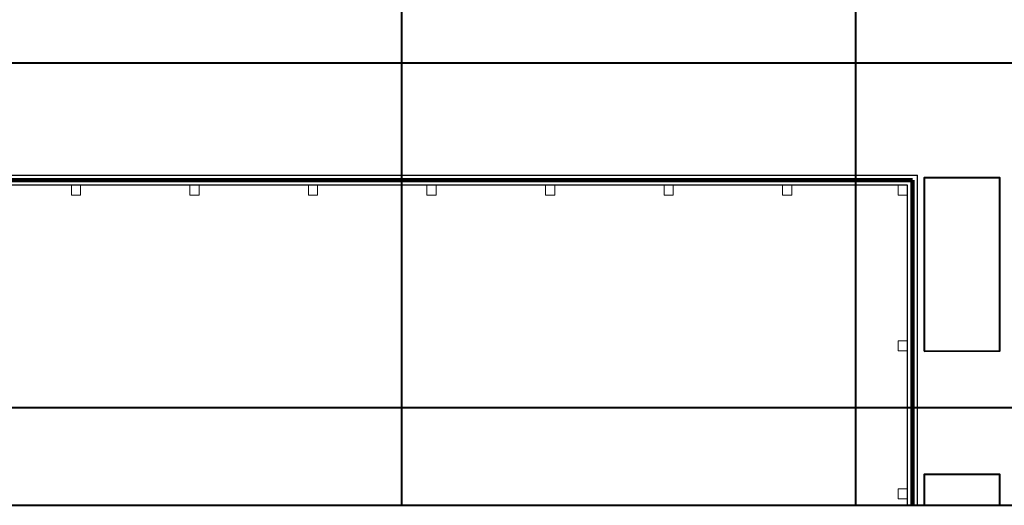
# Model space of a CAD drawing. Header units: millimetres. Extents: x 6612729504 to 6612744462, y 5733542327 to 5733549367.
# Tile 32 of 109: x 6612736595 to 6612737766, y 5733543457 to 5733544035. Entities that reach past the tile are written whole.
import ezdxf

# ---------------------------------------------------------------- set-up
doc = ezdxf.new("R2010")
doc.units = ezdxf.units.MM
doc.header["$MEASUREMENT"] = 0
for name, color, linetype in [('!!!!_SCIANY GRUBE', 7, 'Continuous'), ('_ ARKUSZ _ 01 _ RAMKA', 7, 'Continuous'), ('__DRAFT_PROJEKT_PPOŻ', 7, 'Continuous'), ('inw_słupy STAL', 7, 'Continuous'), ('WIDOK', 7, 'Continuous')]:
    doc.layers.add(name, color=color, linetype=linetype)

msp = doc.modelspace()

# ---------------------------------------------------------------- linework, layer by layer
at = {"layer": '!!!!_SCIANY GRUBE', "color": 252, "lineweight": 30, "flags": 128}
for points in [[(6612735637.293543, 5733543457.131468), (6612735637.293543, 5733543849.895132), (6612737662.722822, 5733543849.895132)], [(6612737662.722822, 5733543457.131468), (6612737662.722822, 5733543849.895132)], [(6612737650.722822, 5733543809.864473), (6612737650.722822, 5733543837.895132), (6612735649.293543, 5733543837.895132), (6612735649.293543, 5733543457.131468)], [(6612737650.722822, 5733543457.131468), (6612737650.722822, 5733543809.864473)]]:
    msp.add_lwpolyline(points, dxfattribs=at)
at = {"layer": '_ ARKUSZ _ 01 _ RAMKA', "color": 252, "lineweight": 40}
msp.add_line((6612730761.600903, 5733543457.131468), (6612744298.273997, 5733543457.131468), dxfattribs=at)
at = {"layer": '__DRAFT_PROJEKT_PPOŻ', "color": 252, "lineweight": 211}
for p, q in [((6612735643.152955, 5733543843.648787), (6612737656.744984, 5733543843.648787)), ((6612737656.744984, 5733543843.648787), (6612737656.744984, 5733543457.131468))]:
    msp.add_line(p, q, dxfattribs=at)
at = {"layer": 'inw_słupy STAL', "color": 252, "lineweight": 40}
for p, q in [((6612737048.917498, 5733544375.14598), (6612737048.917498, 5733543457.131468)), ((6612737588.917498, 5733544375.14598), (6612737588.917498, 5733543457.131468)), ((6612737588.917498, 5733544375.14598), (6612737588.917498, 5733543457.131468)), ((6612738193.618263, 5733543982.863196), (6612733565.433251, 5733543982.863196)), ((6612738193.618263, 5733543573.092225), (6612731668.194652, 5733543573.092225))]:
    msp.add_line(p, q, dxfattribs=at)
at = {"layer": 'inw_słupy STAL', "color": 252, "lineweight": 18, "flags": 128}
for points in [[(6612736656.222746, 5733543837.894867), (6612736667.222746, 5733543837.89487), (6612736667.22275, 5733543825.89487), (6612736656.22275, 5733543825.894867)], [(6612736797.222747, 5733543837.894904), (6612736808.222747, 5733543837.894907), (6612736808.22275, 5733543825.894907), (6612736797.22275, 5733543825.894904)], [(6612736938.222747, 5733543837.894942), (6612736949.222747, 5733543837.894945), (6612736949.22275, 5733543825.894945), (6612736938.22275, 5733543825.894942)], [(6612737079.222747, 5733543837.894979), (6612737090.222747, 5733543837.894982), (6612737090.22275, 5733543825.894982), (6612737079.22275, 5733543825.894979)], [(6612737220.222747, 5733543837.895018), (6612737231.222747, 5733543837.89502), (6612737231.222751, 5733543825.89502), (6612737220.222751, 5733543825.895018)], [(6612737361.222748, 5733543837.895055), (6612737372.222748, 5733543837.895058), (6612737372.222751, 5733543825.895058), (6612737361.222751, 5733543825.895055)], [(6612737502.222748, 5733543837.895093), (6612737513.222748, 5733543837.895096), (6612737513.222751, 5733543825.895096), (6612737502.222751, 5733543825.895093)], [(6612737639.722822, 5733543825.895132), (6612737650.722822, 5733543825.895132), (6612737650.722822, 5733543837.895132), (6612737639.722822, 5733543837.895132)], [(6612737639.722822, 5733543640.895132), (6612737650.722822, 5733543640.895132), (6612737650.722822, 5733543652.895132), (6612737639.722822, 5733543652.895132)], [(6612737639.722822, 5733543464.895132), (6612737650.722822, 5733543464.895132), (6612737650.722822, 5733543476.895132), (6612737639.722822, 5733543476.895132)]]:
    msp.add_lwpolyline(points, close=True, dxfattribs=at)
at = {"layer": 'WIDOK', "color": 252, "lineweight": 40, "flags": 128}
msp.add_lwpolyline([(6612737670.722822, 5733543640.24781), (6612737760.722823, 5733543640.820369), (6612737760.722823, 5733543846.680469), (6612737670.722822, 5733543846.680469)], close=True, dxfattribs=at)
msp.add_lwpolyline([(6612737760.722823, 5733543457.131468), (6612737760.722823, 5733543493.576642), (6612737670.722822, 5733543493.576642), (6612737670.722822, 5733543457.131468)], dxfattribs=at)

doc.saveas('drawing.dxf')
